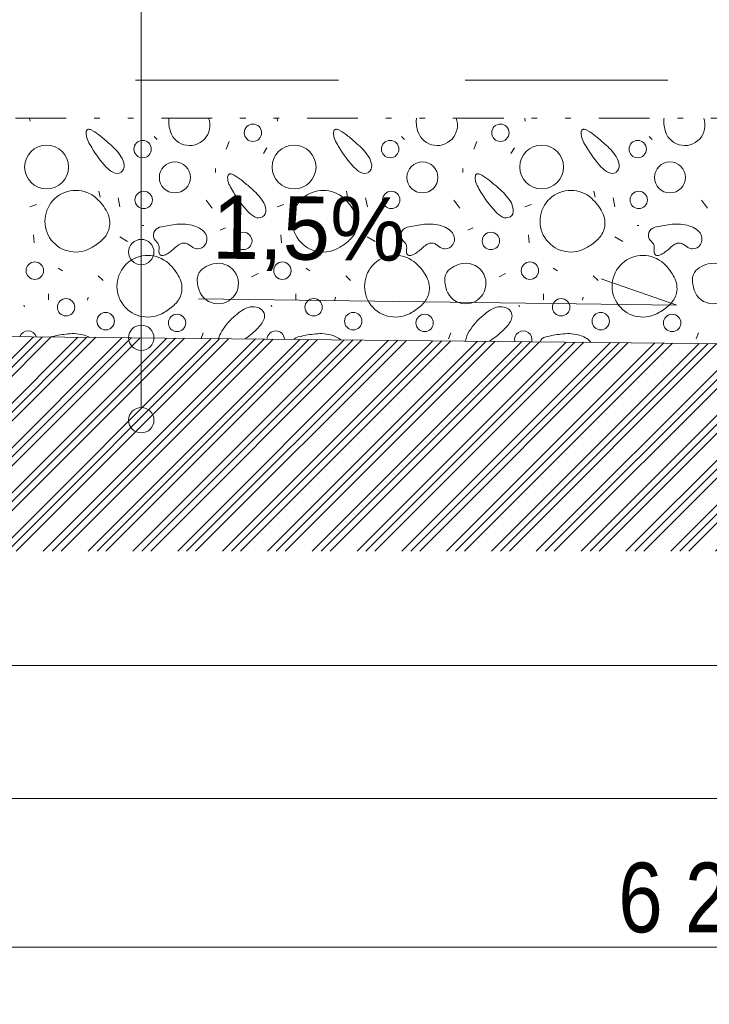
# Model space of a CAD drawing. Header units: millimetres. Extents: x -479461597 to -478645968, y -1101060132 to -1100898045.
# Tile 38 of 145: x -479168487 to -479165767, y -1101054669 to -1101050785. Entities that reach past the tile are written whole.
import ezdxf
from ezdxf.enums import TextEntityAlignment as Align

# ---------------------------------------------------------------- set-up
doc = ezdxf.new("R2010")
doc.units = ezdxf.units.MM
doc.header["$MEASUREMENT"] = 0
for name, pattern in [('Wipeout_Contour', [1000, 0, -1000]), ('Čerchovaná se dvěma tečkami', [575, 200, -110, 22.5, -110, 22.5, -110]), ('Čárkovaná L', [1300, 800, -500])]:
    doc.linetypes.add(name, pattern=pattern)
for name, color, linetype, lineweight, true_color in [('2D prvky - značky_Pero_č.__4', 7, 'Continuous', 13, 0x1a4f6e), ('Bourané_2D prvky - vyplně_Pero_č.__40', 7, 'Continuous', 13, 0xc9ca94), ('Bourané_Konstrukce - základy výkop_Pero_č.__109', 7, 'Continuous', 13, 0x6da3d7), ('Bourané_Kóty - SP_Pero_č.__25', 7, 'Continuous', 13, 0x1a4f6e), ('Bourané_Kóty - SP_Pero_č.__45', 7, 'Continuous', 13, 0x1a4f6e), ('Bourané_Kóty - SP_Pero_č.__85', 7, 'Continuous', 13, 0x1a4f6e), ('Legenda_Pero_č.__65', 7, 'Continuous', 13, 0x1a4f6e), ('Legenda_Pero_č.__85', 7, 'Continuous', 13, 0x1a4f6e), ('Situace - terén HTU_Pero_č.__186', 7, 'Continuous', 20, 0x7b0011)]:
    doc.layers.add(name, color=color, linetype=linetype, lineweight=lineweight, true_color=true_color)
for name, color, linetype in [('Bourané_2D prvky - vyplně', 7, 'Continuous'), ('Bourané_Kóty - SP', 7, 'Continuous'), ('Legenda', 7, 'Continuous')]:
    doc.layers.add(name, color=color, linetype=linetype)
doc.layers.add('Konstrukce - základy podsyp_Pero_č.__96', color=124, linetype='Continuous', lineweight=13)
doc.layers.add('Legenda_Pero_č.__6', color=7, linetype='Continuous', lineweight=20)
doc.styles.add('GENERATED_STYLE_5', font='txt')
doc.styles.add('GENERATED_STYLE_6', font='txt')
doc.dimstyles.new('GENERATED_STYLE__1', dxfattribs={"dimtxt": 275, "dimasz": 228, "dimexe": 0.18, "dimexo": 400, "dimgap": 0.09, "dimtad": 1, "dimtih": 1, "dimtoh": 1, "dimdec": 0, "dimzin": 0, "dimdsep": 46, "dimtxsty": 'GENERATED_STYLE_5', "dimblk": 'ARROWHEAD_6', "dimblk1": 'ARROWHEAD_6', "dimblk2": 'ARROWHEAD_6', "dimcen": 0.09, "dimclrd": 256, "dimclre": 256, "dimclrt": 256, "dimazin": 0, "dimtfac": 1, "dimtdec": 4, "dimtmove": 0, "dimatfit": 3, "dimfxl": 1, "dimtolj": 1, "dimtzin": 0, "dimarcsym": 0})

# ---------------------------------------------------------------- blocks, each defined once
blk = doc.blocks.new('*X11', base_point=(-479162629.7, -1101050723.4))
at = {"layer": 'Bourané_2D prvky - vyplně_Pero_č.__40', "color": 9, "linetype": 'Continuous', "lineweight": 13, "true_color": 0xc9ca94}
for p, q in [((-479168445.9, -1101051185.2), (-479168447.4, -1101051173.4)), ((-479167469.6, -1101051185.2), (-479167471, -1101051173.4)), ((-479166493.2, -1101051185.2), (-479166494.7, -1101051173.4)), ((-479167956.6, -1101051246), (-479167944.8, -1101051257.9)), ((-479166980.3, -1101051246), (-479166968.5, -1101051257.9)), ((-479166004, -1101051246), (-479165992.2, -1101051257.9)), ((-479167660.6, -1101051265), (-479167672.4, -1101051295.8)), ((-479167525.6, -1101051312.3), (-479167511.3, -1101051291)), ((-479166684.2, -1101051265), (-479166696.1, -1101051295.8)), ((-479166549.2, -1101051312.3), (-479166535, -1101051291)), ((-479167715, -1101051371.6), (-479167715, -1101051388.1)), ((-479166738.7, -1101051371.6), (-479166738.7, -1101051388.1)), ((-479168174.6, -1101051461.6), (-479168169.8, -1101051485.2)), ((-479167198.2, -1101051461.6), (-479167193.5, -1101051485.2)), ((-479166221.9, -1101051461.6), (-479166217.2, -1101051485.2)), ((-479168420.9, -1101051513.7), (-479168446.9, -1101051523.1)), ((-479168098.8, -1101051487.6), (-479168091.7, -1101051523.1)), ((-479167726.9, -1101051527.9), (-479167750.6, -1101051497.1)), ((-479167444.6, -1101051513.7), (-479167470.6, -1101051523.1)), ((-479167122.4, -1101051487.6), (-479167115.3, -1101051523.1)), ((-479166750.6, -1101051527.9), (-479166774.3, -1101051497.1)), ((-479166468.2, -1101051513.7), (-479166494.3, -1101051523.1)), ((-479166146.1, -1101051487.6), (-479166139, -1101051523.1)), ((-479165774.3, -1101051527.9), (-479165797.9, -1101051497.1)), ((-479168004, -1101051596.6), (-479167996.9, -1101051596.6)), ((-479167027.7, -1101051596.6), (-479167020.6, -1101051596.6)), ((-479166051.4, -1101051596.6), (-479166044.3, -1101051596.6)), ((-479168432.5, -1101051634.2), (-479168430.1, -1101051665)), ((-479168092, -1101051640.9), (-479168061.2, -1101051659.9)), ((-479167696.1, -1101051615.5), (-479167674.8, -1101051606)), ((-479167456.2, -1101051634.2), (-479167453.8, -1101051665)), ((-479167115.6, -1101051640.9), (-479167084.8, -1101051659.9)), ((-479166719.8, -1101051615.5), (-479166698.5, -1101051606)), ((-479166479.9, -1101051634.2), (-479166477.5, -1101051665)), ((-479166139.3, -1101051640.9), (-479166108.5, -1101051659.9)), ((-479168335, -1101051765.2), (-479168318.2, -1101051776)), ((-479168176.9, -1101051794.7), (-479168158, -1101051813.6)), ((-479167546.5, -1101051785.6), (-479167572.5, -1101051799.8)), ((-479167358.6, -1101051765.2), (-479167341.9, -1101051776)), ((-479167200.6, -1101051794.7), (-479167181.7, -1101051813.6)), ((-479166570.2, -1101051785.6), (-479166596.2, -1101051799.8)), ((-479166382.3, -1101051765.2), (-479166365.6, -1101051776)), ((-479166224.3, -1101051794.7), (-479166205.3, -1101051813.6)), ((-479168373.5, -1101051889.4), (-479168373.5, -1101051865.7)), ((-479167397.2, -1101051889.4), (-479167397.2, -1101051865.7)), ((-479166420.9, -1101051889.4), (-479166420.9, -1101051865.7)), ((-479168468.3, -1101051917.8), (-479168470.6, -1101051910.7)), ((-479168219.6, -1101051891.8), (-479168217.2, -1101051879.9)), ((-479167491.9, -1101051917.8), (-479167494.3, -1101051910.7)), ((-479167243.2, -1101051891.8), (-479167240.9, -1101051879.9)), ((-479166515.6, -1101051917.8), (-479166518, -1101051910.7)), ((-479166266.9, -1101051891.8), (-479166264.5, -1101051879.9)), ((-479167762.4, -1101052019.7), (-479167771.4, -1101052042.1)), ((-479166786.1, -1101052019.7), (-479166795.6, -1101052043.4)), ((-479165809.8, -1101052019.7), (-479165819.3, -1101052043.4))]:
    blk.add_line(p, q, dxfattribs=at)
for centre, radius in [((-479167566.9, -1101051231.1), 34.3), ((-479166590.6, -1101051231.1), 34.3), ((-479168380.7, -1101051366.1), 86.5), ((-479168001.8, -1101051295.5), 34.3), ((-479167404.4, -1101051366.1), 86.5), ((-479167025.5, -1101051295.5), 34.3), ((-479166428, -1101051366.1), 86.5), ((-479166049.2, -1101051295.5), 34.3), ((-479167874.7, -1101051407.1), 61.2), ((-479166898.4, -1101051407.1), 61.2), ((-479165922, -1101051407.1), 61.2), ((-479167997.7, -1101051495.9), 34.3), ((-479167021.4, -1101051495.9), 34.3), ((-479166045, -1101051495.9), 34.3), ((-479167604.7, -1101051657.6), 34.3), ((-479166628.4, -1101051657.6), 34.3), ((-479168426.9, -1101051775), 34.3), ((-479167450.6, -1101051775), 34.3), ((-479166474.3, -1101051775), 34.3), ((-479168303.7, -1101051919.3), 34.3), ((-479167327.4, -1101051919.3), 34.3), ((-479166351.1, -1101051919.3), 34.3), ((-479168147.6, -1101051974.2), 34.3), ((-479167865.9, -1101051981.2), 34.3), ((-479167171.3, -1101051974.2), 34.3), ((-479166889.6, -1101051981.2), 34.3), ((-479166195, -1101051974.2), 34.3), ((-479165913.3, -1101051981.2), 34.3)]:
    blk.add_circle(centre, radius, dxfattribs=at)
for centre, radius, start, end in [((-479167838.6, -1101051187.1), 60.4, 166.8265, 183.2347), ((-479167816.5, -1101051201.4), 79.9, 190.4282, 20.57), ((-479166862.3, -1101051187.1), 60.4, 166.8265, 183.2347), ((-479166840.2, -1101051201.4), 79.9, 190.4282, 20.57), ((-479165886, -1101051187.1), 60.4, 166.8265, 183.2347), ((-479165863.9, -1101051201.4), 79.9, 190.4282, 20.57), ((-479167759.2, -1101051182.7), 140, 183.2095, 193.7302), ((-479166782.8, -1101051182.7), 140, 183.2095, 193.7302), ((-479165806.5, -1101051182.7), 140, 183.2095, 193.7302), ((-479168190, -1101051232.8), 35.1, 166.9916, 187.7906), ((-479168145.2, -1101051228.6), 80.1, 186.4296, 206.157), ((-479168212.2, -1101051228), 12.4, 144.5812, 165.7924), ((-479168215.7, -1101051225.6), 8.15, 116.4425, 143.7464), ((-479168215.2, -1101051227.1), 9.77, 91.5878, 115.1953), ((-479168214.9, -1101051235.2), 17.9, 76.2622, 91.634), ((-479168222.5, -1101051263.6), 47.3, 60.0923, 75.5611), ((-479168300.1, -1101051399.7), 203.9, 49.777, 60.2392), ((-479168755.8, -1101051965.3), 930.2, 47.9748, 50.8493), ((-479167213.7, -1101051232.8), 35.1, 166.9916, 187.7906), ((-479167168.9, -1101051228.6), 80.1, 186.4296, 206.157), ((-479167235.8, -1101051228), 12.4, 144.5812, 165.7924), ((-479167239.4, -1101051225.6), 8.15, 116.4425, 143.7464), ((-479167238.9, -1101051227.1), 9.77, 91.5878, 115.1953), ((-479167238.6, -1101051235.2), 17.9, 76.2622, 91.634), ((-479167246.2, -1101051263.6), 47.3, 60.0923, 75.5611), ((-479167323.8, -1101051399.7), 203.9, 49.777, 60.2392), ((-479167779.4, -1101051965.3), 930.2, 47.9748, 50.8493), ((-479166237.4, -1101051232.8), 35.1, 166.9916, 187.7906), ((-479166192.6, -1101051228.6), 80.1, 186.4296, 206.157), ((-479166259.5, -1101051228), 12.4, 144.5812, 165.7924), ((-479166263.1, -1101051225.6), 8.15, 116.4425, 143.7464), ((-479166262.5, -1101051227.1), 9.77, 91.5878, 115.1953), ((-479166262.3, -1101051235.2), 17.9, 76.2622, 91.634), ((-479166269.8, -1101051263.6), 47.3, 60.0923, 75.5611), ((-479166347.5, -1101051399.7), 203.9, 49.777, 60.2392), ((-479166803.1, -1101051965.3), 930.2, 47.9748, 50.8493), ((-479168010.8, -1101051161.8), 230.1, 206.3304, 213.6244), ((-479167814, -1101051061.3), 450.4, 210.4057, 222.5965), ((-479168274.2, -1101051449.8), 225.2, 33.8343, 51.1866), ((-479167034.5, -1101051161.8), 230.1, 206.3304, 213.6244), ((-479166837.6, -1101051061.3), 450.4, 210.4057, 222.5965), ((-479167297.9, -1101051449.8), 225.2, 33.8343, 51.1866), ((-479166058.2, -1101051161.8), 230.1, 206.3304, 213.6244), ((-479165861.3, -1101051061.3), 450.4, 210.4057, 222.5965), ((-479166321.5, -1101051449.8), 225.2, 33.8343, 51.1866), ((-479168154.1, -1101051367.9), 79.8, 6.3813, 32.9796), ((-479167177.7, -1101051367.9), 79.8, 6.3813, 32.9796), ((-479166201.4, -1101051367.9), 79.8, 6.3813, 32.9796), ((-479168072.2, -1101051299.2), 99.3, 222.3712, 243.0633), ((-479168104.5, -1101051362.6), 30, 305.4921, 6.9034), ((-479167095.8, -1101051299.2), 99.3, 222.3712, 243.0633), ((-479167128.2, -1101051362.6), 30, 305.4921, 6.9034), ((-479166119.5, -1101051299.2), 99.3, 222.3712, 243.0633), ((-479166151.9, -1101051362.6), 30, 305.4921, 6.9034), ((-479168102.8, -1101051360.1), 31.2, 242.6052, 300.2402), ((-479167631.4, -1101051408.4), 35.1, 166.9916, 187.7906), ((-479167653.5, -1101051403.5), 12.4, 144.5812, 165.7924), ((-479167657.1, -1101051401.2), 8.15, 116.4425, 143.7464), ((-479167656.6, -1101051402.7), 9.77, 91.5878, 115.1953), ((-479167656.3, -1101051410.8), 17.9, 76.2622, 91.634), ((-479167663.9, -1101051439.2), 47.3, 60.0923, 75.5611), ((-479167741.5, -1101051575.2), 203.9, 49.777, 60.2392), ((-479167126.5, -1101051360.1), 31.2, 242.6052, 300.2402), ((-479166655.1, -1101051408.4), 35.1, 166.9916, 187.7906), ((-479166677.2, -1101051403.5), 12.4, 144.5812, 165.7924), ((-479166680.8, -1101051401.2), 8.15, 116.4425, 143.7464), ((-479166680.2, -1101051402.7), 9.77, 91.5878, 115.1953), ((-479166680, -1101051410.8), 17.9, 76.2622, 91.634), ((-479166687.5, -1101051439.2), 47.3, 60.0923, 75.5611), ((-479166765.2, -1101051575.2), 203.9, 49.777, 60.2392), ((-479166150.2, -1101051360.1), 31.2, 242.6052, 300.2402), ((-479167586.6, -1101051404.2), 80.1, 186.4296, 206.157), ((-479167452.2, -1101051337.4), 230.1, 206.3304, 213.6244), ((-479168197.1, -1101052140.9), 930.2, 47.9748, 50.8493), ((-479166610.3, -1101051404.2), 80.1, 186.4296, 206.157), ((-479166475.9, -1101051337.4), 230.1, 206.3304, 213.6244), ((-479167220.8, -1101052140.9), 930.2, 47.9748, 50.8493), ((-479168265.5, -1101051579.9), 121.6, 47.4454, 302.6151), ((-479167255.3, -1101051236.9), 450.4, 210.4057, 222.5965), ((-479167715.6, -1101051625.4), 225.2, 33.8343, 51.1866), ((-479167289.2, -1101051579.9), 121.6, 47.4454, 302.6151), ((-479166279, -1101051236.9), 450.4, 210.4057, 222.5965), ((-479166739.2, -1101051625.4), 225.2, 33.8343, 51.1866), ((-479166312.9, -1101051579.9), 121.6, 47.4454, 302.6151), ((-479168319.7, -1101051637.9), 201, 27.7394, 47.2569), ((-479167595.4, -1101051543.4), 79.8, 6.3813, 32.9796), ((-479167343.4, -1101051637.9), 201, 27.7394, 47.2569), ((-479166619.1, -1101051543.4), 79.8, 6.3813, 32.9796), ((-479166367, -1101051637.9), 201, 27.7394, 47.2569), ((-479168223.6, -1101051587.6), 92.5, 347.7666, 27.8507), ((-479167513.5, -1101051474.8), 99.3, 222.3712, 243.0633), ((-479167544.2, -1101051535.7), 31.2, 242.6052, 300.2402), ((-479167545.9, -1101051538.2), 30, 305.4921, 6.9034), ((-479167247.3, -1101051587.6), 92.5, 347.7666, 27.8507), ((-479166537.2, -1101051474.8), 99.3, 222.3712, 243.0633), ((-479166567.9, -1101051535.7), 31.2, 242.6052, 300.2402), ((-479166569.6, -1101051538.2), 30, 305.4921, 6.9034), ((-479166271, -1101051587.6), 92.5, 347.7666, 27.8507), ((-479167819.8, -1101052066.7), 476.8, 96.6259, 103.9434), ((-479167848.3, -1101051772.1), 181.1, 76.9848, 98.4191), ((-479167836.7, -1101051711.3), 119.2, 60.5831, 75.8236), ((-479166843.4, -1101052066.7), 476.8, 96.6259, 103.9434), ((-479166871.9, -1101051772.1), 181.1, 76.9848, 98.4191), ((-479166860.4, -1101051711.3), 119.2, 60.5831, 75.8236), ((-479165867.1, -1101052066.7), 476.8, 96.6259, 103.9434), ((-479165895.6, -1101051772.1), 181.1, 76.9848, 98.4191), ((-479165884, -1101051711.3), 119.2, 60.5831, 75.8236), ((-479168226.2, -1101051582.2), 96.3, 314.7779, 344.9961), ((-479167927.9, -1101051634.7), 31.5, 102.3324, 221.6658), ((-479167811.3, -1101051668.9), 69.8, 37.6475, 61.5974), ((-479167788.7, -1101051650), 40.4, 327.0376, 36.1209), ((-479167249.9, -1101051582.2), 96.3, 314.7779, 344.9961), ((-479166951.6, -1101051634.7), 31.5, 102.3324, 221.6658), ((-479166835, -1101051668.9), 69.8, 37.6475, 61.5974), ((-479166812.4, -1101051650), 40.4, 327.0376, 36.1209), ((-479166273.6, -1101051582.2), 96.3, 314.7779, 344.9961), ((-479165975.3, -1101051634.7), 31.5, 102.3324, 221.6658), ((-479165858.7, -1101051668.9), 69.8, 37.6475, 61.5974), ((-479165836.1, -1101051650), 40.4, 327.0376, 36.1209), ((-479168299.5, -1101051508.6), 200.1, 299.8029, 314.8134), ((-479168017.8, -1101051722.1), 93.8, 36.3442, 45.0506), ((-479167966.3, -1101051684), 29.8, 9.2485, 36.0448), ((-479167988.3, -1101051684.4), 51.7, 352.8034, 5.8388), ((-479167769.1, -1101051801.8), 157.3, 125.1766, 133.3696), ((-479167836.6, -1101051705.3), 39.5, 96.3875, 125.8548), ((-479167839.3, -1101051697.5), 31.5, 62.2902, 93.1672), ((-479167868, -1101051750.5), 91.8, 52.6959, 61.7729), ((-479167750.4, -1101051595.3), 102.9, 232.9934, 240.456), ((-479167785.4, -1101051653.5), 35.8, 269.5174, 328.7918), ((-479167323.1, -1101051508.6), 200.1, 299.8029, 314.8134), ((-479167041.5, -1101051722.1), 93.8, 36.3442, 45.0506), ((-479166990, -1101051684), 29.8, 9.2485, 36.0448), ((-479167012, -1101051684.4), 51.7, 352.8034, 5.8388), ((-479166792.8, -1101051801.8), 157.3, 125.1766, 133.3696), ((-479166860.3, -1101051705.3), 39.5, 96.3875, 125.8548), ((-479166862.9, -1101051697.5), 31.5, 62.2902, 93.1672), ((-479166891.7, -1101051750.5), 91.8, 52.6959, 61.7729), ((-479166774.1, -1101051595.3), 102.9, 232.9934, 240.456), ((-479166809.1, -1101051653.5), 35.8, 269.5174, 328.7918), ((-479166346.8, -1101051508.6), 200.1, 299.8029, 314.8134), ((-479166065.1, -1101051722.1), 93.8, 36.3442, 45.0506), ((-479166013.6, -1101051684), 29.8, 9.2485, 36.0448), ((-479166035.7, -1101051684.4), 51.7, 352.8034, 5.8388), ((-479165816.5, -1101051801.8), 157.3, 125.1766, 133.3696), ((-479165884, -1101051705.3), 39.5, 96.3875, 125.8548), ((-479165886.6, -1101051697.5), 31.5, 62.2902, 93.1672), ((-479165915.4, -1101051750.5), 91.8, 52.6959, 61.7729), ((-479165797.8, -1101051595.3), 102.9, 232.9934, 240.456), ((-479165832.8, -1101051653.5), 35.8, 269.5174, 328.7918), ((-479167981.3, -1101051836.5), 121.6, 47.4454, 302.6151), ((-479167892.4, -1101051697.1), 45.1, 172.1101, 189.0874), ((-479167922, -1101051701.6), 15.1, 189.971, 219.9454), ((-479167925.6, -1101051704), 10.8, 222.4728, 257.5463), ((-479167924.3, -1101051696.4), 18.5, 258.5237, 281.5295), ((-479167928.2, -1101051674.8), 40.5, 280.7953, 293.5363), ((-479167967.1, -1101051596.2), 128.1, 295.4669, 314.5735), ((-479167783.9, -1101051653.7), 35.6, 240.8322, 267.0065), ((-479167004.9, -1101051836.5), 121.6, 47.4454, 302.6151), ((-479166916, -1101051697.1), 45.1, 172.1101, 189.0874), ((-479166945.7, -1101051701.6), 15.1, 189.971, 219.9454), ((-479166949.3, -1101051704), 10.8, 222.4728, 257.5463), ((-479166948, -1101051696.4), 18.5, 258.5237, 281.5295), ((-479166951.8, -1101051674.8), 40.5, 280.7953, 293.5363), ((-479166990.8, -1101051596.2), 128.1, 295.4669, 314.5735), ((-479166807.5, -1101051653.7), 35.6, 240.8322, 267.0065), ((-479166028.6, -1101051836.5), 121.6, 47.4454, 302.6151), ((-479165939.7, -1101051697.1), 45.1, 172.1101, 189.0874), ((-479165969.4, -1101051701.6), 15.1, 189.971, 219.9454), ((-479165973, -1101051704), 10.8, 222.4728, 257.5463), ((-479165971.6, -1101051696.4), 18.5, 258.5237, 281.5295), ((-479165975.5, -1101051674.8), 40.5, 280.7953, 293.5363), ((-479166014.4, -1101051596.2), 128.1, 295.4669, 314.5735), ((-479165831.2, -1101051653.7), 35.6, 240.8322, 267.0065), ((-479168035.4, -1101051894.5), 201, 27.7394, 47.2569), ((-479167703.8, -1101051825.7), 79.9, 190.4282, 104.6294), ((-479167686.8, -1101051883.8), 140.5, 105.3821, 120.9077), ((-479167059.1, -1101051894.5), 201, 27.7394, 47.2569), ((-479166727.5, -1101051825.7), 79.9, 190.4282, 104.6294), ((-479166710.4, -1101051883.8), 140.5, 105.3821, 120.9077), ((-479166082.8, -1101051894.5), 201, 27.7394, 47.2569), ((-479165751.2, -1101051825.7), 79.9, 190.4282, 104.6294), ((-479165734.1, -1101051883.8), 140.5, 105.3821, 120.9077), ((-479167725.9, -1101051811.4), 60.4, 159.3574, 183.2347), ((-479167729.3, -1101051813.1), 57.9, 120.7918, 156.6671), ((-479166749.6, -1101051811.4), 60.4, 159.3574, 183.2347), ((-479166752.9, -1101051813.1), 57.9, 120.7918, 156.6671), ((-479165773.3, -1101051811.4), 60.4, 159.3574, 183.2347), ((-479165776.6, -1101051813.1), 57.9, 120.7918, 156.6671), ((-479167939.3, -1101051844.2), 92.5, 347.7666, 27.8507), ((-479167646.5, -1101051807), 140, 183.2095, 193.7302), ((-479166963, -1101051844.2), 92.5, 347.7666, 27.8507), ((-479166670.1, -1101051807), 140, 183.2095, 193.7302), ((-479165986.7, -1101051844.2), 92.5, 347.7666, 27.8507), ((-479165693.8, -1101051807), 140, 183.2095, 193.7302), ((-479167942, -1101051838.9), 96.3, 314.7779, 344.9961), ((-479166965.7, -1101051838.9), 96.3, 314.7779, 344.9961), ((-479165989.3, -1101051838.9), 96.3, 314.7779, 344.9961), ((-479168015.2, -1101051765.3), 200.1, 299.8029, 314.8134), ((-479167038.9, -1101051765.3), 200.1, 299.8029, 314.8134), ((-479166062.6, -1101051765.3), 200.1, 299.8029, 314.8134), ((-479167469.1, -1101052150.7), 259.5, 129.9016, 148.2696), ((-479167496, -1101052104.6), 207.1, 122.8427, 132.3696), ((-479167561.4, -1101052003.2), 86.5, 100.496, 122.8825), ((-479167566.1, -1101051977.6), 60.4, 68.6646, 100.5486), ((-479167557.3, -1101051955.3), 36.5, 19.3509, 68.7902), ((-479167557.5, -1101051954.1), 36.2, 341.8983, 17.4009), ((-479166492.8, -1101052150.7), 259.5, 129.9016, 148.2696), ((-479166519.7, -1101052104.6), 207.1, 122.8427, 132.3696), ((-479166585.1, -1101052003.2), 86.5, 100.496, 122.8825), ((-479166589.7, -1101051977.6), 60.4, 68.6646, 100.5486), ((-479166581, -1101051955.3), 36.5, 19.3509, 68.7902), ((-479166581.1, -1101051954.1), 36.2, 341.8983, 17.4009), ((-479167731.2, -1101051831.3), 250.4, 310.4067, 321.8671), ((-479167588.1, -1101051943.1), 68.8, 321.4678, 341.1053), ((-479166754.9, -1101051831.3), 250.4, 310.4067, 321.8671), ((-479166611.8, -1101051943.1), 68.8, 321.4678, 341.1053), ((-479168453.4, -1101052046.7), 34.3, 18.9747, 159.8794), ((-479168249.6, -1101052499), 476.8, 96.6259, 103.9167), ((-479168278.1, -1101052204.4), 181.1, 76.9848, 98.4191), ((-479168259.8, -1101052126.7), 101.2, 61.6428, 77.2156), ((-479167599.4, -1101052072.5), 107.6, 147.1941, 163.9544), ((-479167831.9, -1101051711.1), 407.2, 305.206, 310.2276), ((-479167477, -1101052046.7), 34.3, 2.2952, 176.5589), ((-479167273.3, -1101052499), 476.8, 96.6259, 103.9434), ((-479167301.8, -1101052204.4), 181.1, 76.9848, 98.4191), ((-479167283.5, -1101052126.7), 101.2, 51.4516, 77.2156), ((-479166623.1, -1101052072.5), 107.6, 147.1941, 169.2883), ((-479166855.6, -1101051711.1), 407.2, 302.7846, 310.2276), ((-479166500.7, -1101052046.7), 34.3, 345.8641, 192.99), ((-479166297, -1101052499), 476.8, 96.6259, 103.9434), ((-479166325.5, -1101052204.4), 181.1, 76.9848, 98.4191), ((-479166307.1, -1101052126.7), 101.2, 48.7194, 77.2156), ((-479167381.5, -1101052067), 31.5, 102.3324, 137.5991), ((-479166405.2, -1101052067), 31.5, 102.3324, 158.4935), ((-479166268.1, -1101052082.9), 42.5, 36.7478, 49.2414)]:
    blk.add_arc(centre, radius, start, end, dxfattribs=at)
blk = doc.blocks.new('výplň_1_2', base_point=(-479162629.7, -1101050723.4))
at = {"color": 254, "linetype": 'Wipeout_Contour', "lineweight": 0, "ltscale": 19212835833.5994}
blk.add_wipeout([(-479190180.3, -1101051973.3), (-479187635.7, -1101052051.1), (-479187534.4, -1101052419.4), (-479187301.9, -1101052419.4), (-479187215.9, -1101052173.6), (-479174655, -1101051973.2), (-479161179.3, -1101052108), (-479161076.7, -1101052481), (-479160782.4, -1101052481), (-479160677.3, -1101052098.7), (-479159377.5, -1101052085.7), (-479159377.5, -1101051173.4), (-479187977.8, -1101051173.4), (-479187977.8, -1101051531.3), (-479187619.3, -1101051889.8), (-479190178.2, -1101051889.8)], dxfattribs=at).dxf.layer = 'Bourané_2D prvky - vyplně'
at = {"layer": 'Bourané_2D prvky - vyplně_Pero_č.__40', "color": 9, "linetype": 'Continuous', "lineweight": 13, "true_color": 0xc9ca94}
blk.add_blockref('*X11', (-479162629.7, -1101050723.4), dxfattribs=at)
blk = doc.blocks.new('Čára_2_2', base_point=(-479168007.1, -1101047500.6))
at = {"layer": 'Legenda_Pero_č.__65', "color": 146, "linetype": 'Continuous', "lineweight": 13, "true_color": 0x1a4f6e}
blk.add_line((-479168007.1, -1101047500.6), (-479168007.1, -1101051989.7), dxfattribs=at)
at = {"layer": 'Legenda_Pero_č.__85', "color": 146, "linetype": 'Continuous', "lineweight": 13, "true_color": 0x1a4f6e}
blk.add_circle((-479168007.1, -1101052039.7), 50, dxfattribs=at)
blk = doc.blocks.new('Čára_3_2', base_point=(-479168007.1, -1101047500.6))
at = {"layer": 'Legenda_Pero_č.__65', "color": 146, "linetype": 'Continuous', "lineweight": 13, "true_color": 0x1a4f6e}
blk.add_line((-479168007.1, -1101047500.6), (-479168007.1, -1101051651.4), dxfattribs=at)
at = {"layer": 'Legenda_Pero_č.__85', "color": 146, "linetype": 'Continuous', "lineweight": 13, "true_color": 0x1a4f6e}
blk.add_circle((-479168007.1, -1101051701.4), 50, dxfattribs=at)
blk = doc.blocks.new('Čára_4_2', base_point=(-479168007.1, -1101047825.6))
at = {"layer": 'Legenda_Pero_č.__65', "color": 146, "linetype": 'Continuous', "lineweight": 13, "true_color": 0x1a4f6e}
blk.add_line((-479168007.1, -1101047825.6), (-479168007.1, -1101052314.8), dxfattribs=at)
at = {"layer": 'Legenda_Pero_č.__85', "color": 146, "linetype": 'Continuous', "lineweight": 13, "true_color": 0x1a4f6e}
blk.add_circle((-479168007.1, -1101052364.8), 50, dxfattribs=at)
blk = doc.blocks.new('*D35', base_point=(-479162629.7, -1101050723.4))
at = {"layer": 'Bourané_Kóty - SP_Pero_č.__45', "color": 146, "linetype": 'Continuous', "lineweight": 13, "true_color": 0x1a4f6e}
for p, q in [((-479190009.8, -1101053737.6), (-479190249.8, -1101053977.6)), ((-479148478.4, -1101053977.6), (-479148238.4, -1101053737.6))]:
    blk.add_line(p, q, dxfattribs=at)
at = {"layer": 'Bourané_Kóty - SP_Pero_č.__85', "color": 146, "linetype": 'Continuous', "lineweight": 13, "true_color": 0x1a4f6e}
for p, q in [((-479190129.8, -1101054082.6), (-479190129.8, -1101053457.6)), ((-479148358.4, -1101054082.6), (-479148358.4, -1101053457.6)), ((-479190309.8, -1101053857.6), (-479190129.8, -1101053857.6)), ((-479190129.8, -1101053857.6), (-479148358.4, -1101053857.6)), ((-479148358.4, -1101053857.6), (-479148178.4, -1101053857.6))]:
    blk.add_line(p, q, dxfattribs=at)
at = {"layer": 'Bourané_Kóty - SP_Pero_č.__25', "color": 146, "lineweight": 13, "true_color": 0x1a4f6e, "insert": (-479169728.1, -1101053802.6), "char_height": 275, "attachment_point": 7, "style": 'GENERATED_STYLE_5'}
blk.add_mtext('\\A1;{\\pql;\\fArial Narrow|b0|i0|c238|p34;41\xa0771}', dxfattribs=at)
blk = doc.blocks.new('ARROWHEAD_6')
at = {"color": 0, "linetype": 'Continuous', "lineweight": 0}
for p, q in [((-0.5, -0.5), (0.5, 0.5)), ((0, 0), (-1, 0))]:
    blk.add_line(p, q, dxfattribs=at)
blk = doc.blocks.new('*D42', base_point=(-479162629.7, -1101050723.4))
at = {"layer": 'Bourané_Kóty - SP_Pero_č.__45', "color": 146, "linetype": 'Continuous', "lineweight": 13, "true_color": 0x1a4f6e}
for p, q in [((-479171559.8, -1101054324.1), (-479171799.8, -1101054564.1)), ((-479168709.7, -1101054324.1), (-479168949.7, -1101054564.1))]:
    blk.add_line(p, q, dxfattribs=at)
at = {"layer": 'Bourané_Kóty - SP_Pero_č.__85', "color": 146, "linetype": 'Continuous', "lineweight": 13, "true_color": 0x1a4f6e}
for p, q in [((-479168829.7, -1101054669.1), (-479168829.7, -1101054044.1)), ((-479171679.8, -1101054444.1), (-479168829.7, -1101054444.1)), ((-479168829.7, -1101054444.1), (-479162629.8, -1101054444.1))]:
    blk.add_line(p, q, dxfattribs=at)
at = {"layer": 'Bourané_Kóty - SP_Pero_č.__25', "color": 146, "lineweight": 13, "true_color": 0x1a4f6e, "insert": (-479170650.8, -1101054389.1), "char_height": 275, "attachment_point": 7, "style": 'GENERATED_STYLE_5'}
blk.add_mtext('\\A1;{\\pql;\\fArial Narrow|b0|i0|c238|p34;2\xa0850}', dxfattribs=at)
blk = doc.blocks.new('*D43', base_point=(-479162629.7, -1101050723.4))
at = {"layer": 'Bourané_Kóty - SP_Pero_č.__45', "color": 146, "linetype": 'Continuous', "lineweight": 13, "true_color": 0x1a4f6e}
for p, q in [((-479168709.7, -1101054324.1), (-479168949.7, -1101054564.1)), ((-479162509.8, -1101054324.1), (-479162749.8, -1101054564.1))]:
    blk.add_line(p, q, dxfattribs=at)
at = {"layer": 'Bourané_Kóty - SP_Pero_č.__85', "color": 146, "linetype": 'Continuous', "lineweight": 13, "true_color": 0x1a4f6e}
for p, q in [((-479162629.8, -1101054669.1), (-479162629.8, -1101054044.1)), ((-479168829.7, -1101054444.1), (-479162629.8, -1101054444.1)), ((-479162629.8, -1101054444.1), (-479148358.4, -1101054444.1))]:
    blk.add_line(p, q, dxfattribs=at)
at = {"layer": 'Bourané_Kóty - SP_Pero_č.__25', "color": 146, "lineweight": 13, "true_color": 0x1a4f6e, "insert": (-479166125.8, -1101054389.1), "char_height": 275, "attachment_point": 7, "style": 'GENERATED_STYLE_5'}
blk.add_mtext('\\A1;{\\pql;\\fArial Narrow|b0|i0|c238|p34;6\xa0200}', dxfattribs=at)
blk = doc.blocks.new('*D46', base_point=(-479162629.7, -1101050723.4))
at = {"layer": 'Bourané_Kóty - SP_Pero_č.__45', "color": 146, "linetype": 'Continuous', "lineweight": 13, "true_color": 0x1a4f6e}
for p, q in [((-479190009.8, -1101053212.2), (-479190249.8, -1101053452.2)), ((-479159257.5, -1101053212.2), (-479159497.5, -1101053452.2))]:
    blk.add_line(p, q, dxfattribs=at)
at = {"layer": 'Bourané_Kóty - SP_Pero_č.__85', "color": 146, "linetype": 'Continuous', "lineweight": 13, "true_color": 0x1a4f6e}
for p, q in [((-479190129.8, -1101053557.2), (-479190129.8, -1101052932.2)), ((-479159377.5, -1101053557.2), (-479159377.5, -1101052932.2)), ((-479190129.8, -1101053332.2), (-479159377.5, -1101053332.2))]:
    blk.add_line(p, q, dxfattribs=at)
at = {"layer": 'Bourané_Kóty - SP_Pero_č.__25', "color": 146, "lineweight": 13, "true_color": 0x1a4f6e, "insert": (-479175237.7, -1101053277.2), "char_height": 275, "attachment_point": 7, "style": 'GENERATED_STYLE_5'}
blk.add_mtext('\\A1;{\\pql;\\fArial Narrow|b0|i0|c238|p34;30\xa0752}', dxfattribs=at)
blk = doc.blocks.new('Symbol rampy 23[7]_2', base_point=(-479167781.7, -1101051886.3))
at = {"layer": '2D prvky - značky_Pero_č.__4', "color": 146, "linetype": 'Continuous', "lineweight": 13, "true_color": 0x1a4f6e}
for p in [(-479166193.9, -1101051806.9), (-479167781.7, -1101051886.3)]:
    blk.add_line(p, (-479165895.2, -1101051910.9), dxfattribs=at)
at = {"layer": '2D prvky - značky_Pero_č.__4', "color": 146, "lineweight": 13, "true_color": 0x1a4f6e, "style": 'GENERATED_STYLE_6'}
blk.add_attdef('txt', text='', height=250, rotation=359.2531, dxfattribs=at).set_placement((-479167730, -1101051802), align=Align.BOTTOM_LEFT)

msp = doc.modelspace()

# ---------------------------------------------------------------- block references
at = {"layer": 'Bourané_2D prvky - vyplně_Pero_č.__40', "color": 9, "linetype": 'Continuous', "lineweight": 13, "true_color": 0xc9ca94}
msp.add_blockref('výplň_1_2', (-479162629.7, -1101050723.4), dxfattribs=at)

# ---------------------------------------------------------------- dimensions: what is measured, and where the dimension line sits
at = {"layer": 'Bourané_Kóty - SP', "color": 146, "linetype": 'Continuous', "lineweight": 13, "true_color": 0x1a4f6e}
for base, p1, p2, picture, middle in [((-479168829.7, -1101054444.1), (-479171679.8, -1101053961.5), (-479168829.7, -1101054112.8), '*D42', (-479170178.4, -1101054251.6)), ((-479162629.8, -1101054444.1), (-479168829.7, -1101054112.8), (-479162629.8, -1101054123.3), '*D43', (-479165653.4, -1101054251.6))]:
    dim = msp.add_linear_dim(base=base, p1=p1, p2=p2, dimstyle='GENERATED_STYLE__1', dxfattribs=at)
    dim.commit()
    dim.dimension.update_dxf_attribs({"geometry": picture, "text_midpoint": middle, "dimtype": 160})

# ---------------------------------------------------------------- next in the draw order: wipeouts: each hides what was drawn before it
at = {"color": 254, "linetype": 'Wipeout_Contour', "lineweight": 0, "ltscale": 22815239324.08686}
msp.add_wipeout([(-479191249.1, -1101049424.9), (-479191950.7, -1101049418.9), (-479191950.5, -1101052882.9), (-479148371.7, -1101052879.8), (-479148371.7, -1101051975.7), (-479159539.8, -1101052087.3), (-479160677.3, -1101052098.7), (-479160782.4, -1101052481), (-479161076.7, -1101052481), (-479161179.3, -1101052108), (-479174655, -1101051973.2), (-479187215.9, -1101052173.6), (-479187283.5, -1101052419.4), (-479187557.1, -1101052419.4), (-479187658.6, -1101052050.4), (-479190180.3, -1101051973.3), (-479190177.8, -1101051723.4), (-479190727.8, -1101051723.4), (-479190727.8, -1101050169.3)], dxfattribs=at).dxf.layer = 'Bourané_2D prvky - vyplně'

# ---------------------------------------------------------------- next in the draw order: hatches: boundary and pattern name
at = {"layer": 'Bourané_2D prvky - vyplně_Pero_č.__40', "linetype": 'Continuous', "lineweight": 13, "true_color": 0xc9ca94}
h = msp.add_hatch(dxfattribs=at)
h.set_pattern_fill('Zemina___původní_0002', color=9, style=0, pattern_type=2)
h.set_pattern_definition([(45, (-479162629.75, -1101050723.36), (-88.38835, 88.38835), []), (45, (-479162647.43, -1101050705.68), (-88.38835, 88.38835), []), (45, (-479162665.1, -1101050688), (-88.38835, 88.38835), [])])
h.paths.add_polyline_path([(-479191249.1, -1101049424.9), (-479191950.7, -1101049418.9), (-479191950.5, -1101052882.9), (-479148371.7, -1101052879.8), (-479148371.7, -1101051975.7), (-479159539.8, -1101052087.3), (-479160677.3, -1101052098.7), (-479160782.4, -1101052481), (-479161076.7, -1101052481), (-479161179.3, -1101052108), (-479174655, -1101051973.2), (-479187215.9, -1101052173.6), (-479187283.5, -1101052419.4), (-479187557.1, -1101052419.4), (-479187658.6, -1101052050.4), (-479190180.3, -1101051973.3), (-479190177.8, -1101051723.4), (-479190727.8, -1101051723.4), (-479190727.8, -1101050169.3)])

# ---------------------------------------------------------------- next in the draw order: linework, layer by layer
at = {"layer": 'Bourané_Konstrukce - základy výkop_Pero_č.__109', "color": 153, "linetype": 'Continuous', "lineweight": 13, "true_color": 0x6da3d7}
msp.add_line((-479161179.3, -1101052108), (-479174655, -1101051973.2), dxfattribs=at)
at = {"layer": 'Konstrukce - základy podsyp_Pero_č.__96', "color": 124, "linetype": 'Čerchovaná se dvěma tečkami', "lineweight": 13}
msp.add_line((-479188627.8, -1101051173.4), (-479160629.8, -1101051173.4), dxfattribs=at)
at = {"layer": 'Situace - terén HTU_Pero_č.__186', "color": 246, "linetype": 'Čárkovaná L', "lineweight": 20, "true_color": 0x7b0011}
msp.add_line((-479190129.8, -1101051023.4), (-479148358.4, -1101051023.4), dxfattribs=at)

# ---------------------------------------------------------------- next in the draw order: block references
at = {"layer": '2D prvky - značky_Pero_č.__4', "color": 146, "linetype": 'Continuous', "lineweight": 13, "true_color": 0x1a4f6e}
msp.add_blockref('Symbol rampy 23[7]_2', (-479167781.7, -1101051886.3), dxfattribs=at).add_auto_attribs({'txt': '1,5%'})
at = {"layer": 'Legenda', "color": 146, "linetype": 'Continuous', "lineweight": 13, "true_color": 0x1a4f6e}
for name, p in [('Čára_2_2', (-479168007.1, -1101047500.6)), ('Čára_3_2', (-479168007.1, -1101047500.6)), ('Čára_4_2', (-479168007.1, -1101047825.6))]:
    msp.add_blockref(name, p, dxfattribs=at)

# ---------------------------------------------------------------- next in the draw order: texts
at = {"layer": 'Legenda_Pero_č.__6', "color": 7, "linetype": 'Continuous', "lineweight": 20, "insert": (-479168017.2, -1101046981.5), "char_height": 250, "attachment_point": 1, "style": 'GENERATED_STYLE_5'}
msp.add_mtext('\\A1;{\\pql;\\pt623.517,1624.39,2632.63,14911.4,16319.1,17048.7;\\fArial Narrow|b0|i0|c238|p34;^I^I^I^I^I^I^I^I^I^I^I^I\\P\\pql;\\pt623.517,1624.39,2632.63,14911.4,16319.1,17048.7;\\fArial Narrow|b0|i0|c238|p34;^IDRENÁŽNÍ VRSTVA Z DRCENÉHO KAMENIVA FR.0/32 (0-63)  TL.cca 800- 1000 mm^I\\P\\pql;\\pt1257.35,2110.82,11941.2,13073.2,13654;\\fArial Narrow|b0|i0|c238|p34;       ^IHUTNĚNA PO VRSTVÁCH NA ÚNOSNOST  E\\fArial Narrow|b0|i0|c238|p34;\\A1{\\H.66x;\\S ^ def2;}\\fArial Narrow|b0|i0|c238|p34; = >80 MPa, E\\fArial Narrow|b0|i0|c238|p34;\\A1{\\H.66x;\\S ^ def;}\\fArial Narrow|b0|i0|c238|p34;/E\\fArial Narrow|b0|i0|c238|p34;\\A1{\\H.66x;\\S ^ def1;}\\fArial Narrow|b0|i0|c238|p34;<2,5\\P\\pql;\\pt623.517,1624.39,2632.63,14911.4,16319.1,17048.7;\\fArial Narrow|b0|i0|c238|p34;^ISEPARAČNÍ NETKANÁ  GEOTEXTÍLIE 300 g/m2\\fArial Narrow|b0|i0|c238|p34;^I^I^I^I\\P\\pql;\\pt623.517,1624.39,2632.63,14911.4,16319.1,17048.7;\\fArial Narrow|b0|i0|c238|p34;^ISTÁVAJÍCÍ TERÉN PŘEHUTNĚNÝ POJEZDEM HLADKÉHO VÁLCE\\P\\pql;\\pt1257.35,2110.82,11941.2,13073.2,13654;\\fArial Narrow|b0|i0|c238|p34;^INA ÚNOSNOST  E\\fArial Narrow|b0|i0|c238|p34;\\A1{\\H.66x;\\S ^ def2;}\\fArial Narrow|b0|i0|c238|p34; = >\\fArial Narrow|b0|i0|c238|p34;15\\fArial Narrow|b0|i0|c238|p34; MPa, \\fArial Narrow|b0|i0|c238|p34;E\\fArial Narrow|b0|i0|c238|p34;\\A1{\\H.66x;\\S ^ def;}\\fArial Narrow|b0|i0|c238|p34;/E\\fArial Narrow|b0|i0|c238|p34;\\A1{\\H.66x;\\S ^ def1;}\\fArial Narrow|b0|i0|c238|p34;<2,5^I\\fArial Narrow|b0|i0|c238|p34;^I^I^I^I^I\\P\\pql;\\fArial Narrow|b0|i0|c238|p34;}', dxfattribs=at)

# ---------------------------------------------------------------- next in the draw order: dimensions: what is measured, and where the dimension line sits
at = {"layer": 'Bourané_Kóty - SP', "color": 146, "linetype": 'Continuous', "lineweight": 13, "true_color": 0x1a4f6e}
for base, p2, picture, middle in [((-479148358.4, -1101053857.6), (-479148358.4, -1101051023.4), '*D35', (-479169150.9, -1101053665.1)), ((-479159377.5, -1101053332.2), (-479159377.5, -1101052085.7), '*D46', (-479174660.5, -1101053139.7))]:
    dim = msp.add_linear_dim(base=base, p1=(-479190129.8, -1101051023.4), p2=p2, dimstyle='GENERATED_STYLE__1', dxfattribs=at)
    dim.commit()
    dim.dimension.update_dxf_attribs({"geometry": picture, "text_midpoint": middle, "dimtype": 160})

doc.saveas('drawing.dxf')
